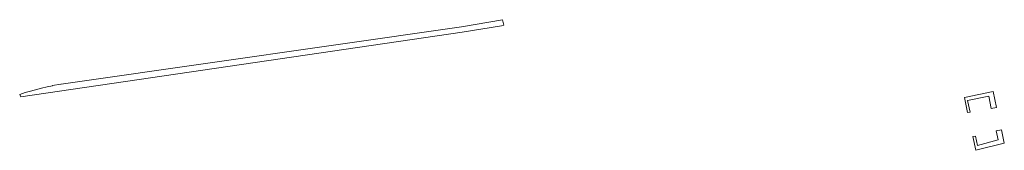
# Model space of a CAD drawing. Extents: x 211930 to 222589, y 569015 to 577578.
# Tile 67 of 95: x 221141 to 221316, y 575614 to 575638. Entities that reach past the tile are written whole.
import ezdxf

# ---------------------------------------------------------------- set-up
doc = ezdxf.new("R2010")
doc.units = 0
doc.layers.add('016 Alles planjaar 2023', color=72, linetype='Continuous', lineweight=20, true_color=0x1e90ff)

msp = doc.modelspace()

# ---------------------------------------------------------------- hatches: boundary and pattern name
at = {"layer": '016 Alles planjaar 2023', "true_color": 0x1e90ff}
h = msp.add_hatch(dxfattribs=at)
h.set_pattern_fill('DQ_CLEAR', color=72, style=0)
h.set_pattern_definition([])
h.paths.add_polyline_path([(221140.98, 575624.37), (221141.2, 575623.99), (221219.71, 575635.42), (221226.69, 575636.59), (221227.11, 575636.67), (221226.88, 575637.64), (221219.55, 575636.41), (221150.86, 575626.56), (221148.33, 575626.19), (221148.32, 575626.22), (221146.8, 575625.99), (221146.82, 575625.9), (221145.84, 575625.72), (221144.85, 575625.5), (221142.91, 575625), (221141.94, 575624.71), (221140.98, 575624.37)])
h = msp.add_hatch(dxfattribs=at)
h.set_pattern_fill('DQ_CLEAR', color=72, style=0)
h.set_pattern_definition([])
h.paths.add_polyline_path([(221309.61, 575621.18), (221310.06, 575621.27), (221309.59, 575623.3), (221313.37, 575624.08), (221313.8, 575621.87), (221314.76, 575622.07), (221314.14, 575624.92), (221309.03, 575623.84), (221309.61, 575621.18)])
h = msp.add_hatch(dxfattribs=at)
h.set_pattern_fill('DQ_CLEAR', color=72, style=0)
h.set_pattern_definition([])
h.paths.add_polyline_path([(221315.62, 575618.13), (221314.67, 575617.93), (221315.02, 575616.31), (221311.38, 575615.36), (221311.04, 575617.01), (221310.55, 575616.91), (221311.09, 575614.49), (221316.14, 575615.77), (221315.62, 575618.13)])

# ---------------------------------------------------------------- linework, layer by layer
at = {"layer": '016 Alles planjaar 2023', "color": 14, "true_color": 0x004000}
for points in [[(221140.98, 575624.37), (221141.2, 575623.99), (221219.71, 575635.42), (221226.69, 575636.59), (221227.11, 575636.67), (221226.88, 575637.64), (221219.55, 575636.41), (221150.86, 575626.56), (221148.33, 575626.19), (221148.32, 575626.22), (221146.8, 575625.99), (221146.82, 575625.9), (221145.84, 575625.72), (221144.85, 575625.5), (221142.91, 575625), (221141.94, 575624.71), (221140.98, 575624.37)], [(221309.61, 575621.18), (221310.06, 575621.27), (221309.59, 575623.3), (221313.37, 575624.08), (221313.8, 575621.87), (221314.76, 575622.07), (221314.14, 575624.92), (221309.03, 575623.84), (221309.61, 575621.18)], [(221315.62, 575618.13), (221314.67, 575617.93), (221315.02, 575616.31), (221311.38, 575615.36), (221311.04, 575617.01), (221310.55, 575616.91), (221311.09, 575614.49), (221316.14, 575615.77), (221315.62, 575618.13)]]:
    msp.add_lwpolyline(points, close=True, dxfattribs=at)

doc.saveas('drawing.dxf')
